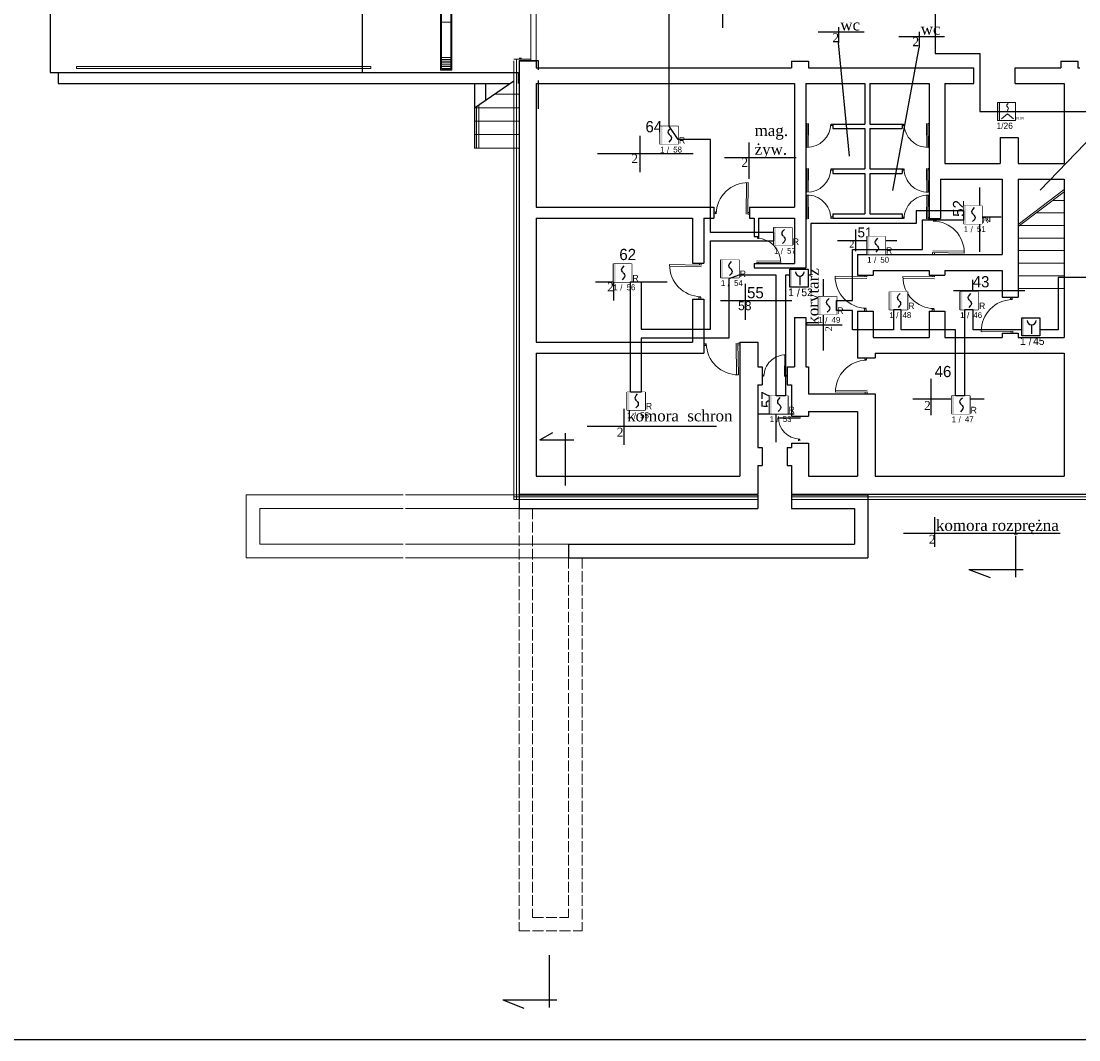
# Model space of a CAD drawing. Header units: millimetres. Extents: x -26513 to 76799, y 0 to 112149.
# Tile 11 of 98: x -23664 to -21307, y 91932 to 94200. Entities that reach past the tile are written whole.
import ezdxf
from ezdxf.enums import TextEntityAlignment as Align

# ---------------------------------------------------------------- set-up
doc = ezdxf.new("R2010")
doc.units = ezdxf.units.MM
doc.header["$LTSCALE"] = 2
doc.set_wipeout_variables(frame=1)
doc.linetypes.add('ACAD_ISO02W100', pattern=[15, 12, -3])
doc.linetypes.add('HIDDEN', pattern=[0.375, 0.25, -0.125])
for name, color, linetype, lineweight in [('DRZWI PROJ.', 30, 'Continuous', 15), ('ocieplenie', 5, 'BATTING', 5), ('SCHODY', 54, 'Continuous', 15), ('stolarka', 6, 'Continuous', 9), ('widok', 3, 'Continuous', 13)]:
    doc.layers.add(name, color=color, linetype=linetype, lineweight=lineweight)
for name, color, linetype in [('istn.śiany', 2, 'Continuous'), ('Linia SSP', 1, 'Continuous'), ('nazwy pomieszczeń', 7, 'Continuous'), ('SIEMENS_czujki', 1, 'Continuous'), ('ssp', 1, 'Continuous')]:
    doc.layers.add(name, color=color, linetype=linetype)
doc.linetypes.add('BATTING', pattern='A,0.0001,-0.1,[134,ltypeshp.shx,S=0.1,R=0,X=-0.1,Y=0],-0.2,[134,ltypeshp.shx,S=0.1,R=180,X=0.1,Y=0],-0.1', length=0.4001)

# ---------------------------------------------------------------- blocks, each defined once
blk = doc.blocks.new('drzwi')
at = {"layer": 'DRZWI PROJ.', "color": 30}
for p, q in [((-94.9, 88), (-94.9, 0)), ((-89.9, 87.9), (-89.9, 0)), ((-100, 5.1), (-94.9, 5.1)), ((-100, 0), (-94.9, 0)), ((-5.2, 5.1), (0, 5.1)), ((-5.1, 5.1), (-5.1, 0)), ((-5.1, 0), (0, 0))]:
    blk.add_line(p, q, dxfattribs=at)
blk.add_arc((-94.9, 0), 88, 0, 90, dxfattribs=at)
blk = doc.blocks.new('DUO')
at = {"color": 0}
blk.add_wipeout([(0, 61.4), (61.4, 61.4), (61.4, 0), (0, 0)], dxfattribs=at).dxf.layer = 'ssp'
at = {"layer": 'ssp'}
blk.add_lwpolyline([(0, 61.4), (61.4, 61.4), (61.4, 0), (0, 0)], close=True, dxfattribs=at)
blk.add_wipeout([(0, 61.4), (61.4, 61.4), (61.4, 0), (0, 0)]).dxf.layer = 'ssp'
h = blk.add_hatch(color=256, dxfattribs=at)
h.set_gradient(color1=(255, 0, 0), color2=(224, 0, 0), one_color=1, name='INVSPHERICAL')
h.paths.add_polyline_path([(7.2, 30.7), (7.2, 61.4), (0, 61.4), (0, 30.7)])
h.paths.add_polyline_path([(7.2, 0), (7.2, 30.7), (0, 30.7), (0, 0)])
for p, q in [((27.4, 41.5), (28.4, 45.4)), ((28.4, 37.6), (27.4, 41.5)), ((28.4, 45.4), (31.3, 49.9)), ((30.6, 34.3), (28.4, 37.6)), ((31.3, 49.9), (36.1, 55.2)), ((34.4, 13), (29.5, 7.6)), ((31.3, 33.1), (30.6, 34.3)), ((32.8, 31.4), (31.3, 33.1)), ((32.8, 31.4), (34.4, 29.7)), ((34.4, 29.7), (35.1, 28.6)), ((37.3, 17.4), (34.4, 13)), ((35.1, 28.6), (37.3, 25.3)), ((37.3, 25.3), (38.2, 21.3)), ((38.2, 21.3), (37.3, 17.4))]:
    blk.add_line(p, q, dxfattribs=at)
blk.add_text('R', height=22, dxfattribs=at).set_placement((64.1, 2.4))
at = {"layer": 'ssp', "flags": 8}
blk.add_attdef('PETLA', text='', height=20, dxfattribs=at).set_placement((14.7, -8.3), align=Align.TOP_RIGHT)
for tag, p in [('/', (23, -9)), ('ADRES', (44.6, -8))]:
    blk.add_attdef(tag, text='', height=20, dxfattribs=at).set_placement(p, align=Align.TOP_LEFT)
blk = doc.blocks.new('ROP')
blk.add_wipeout([(-15.4, 76.7), (76.7, 76.7), (76.7, -15.4), (-15.4, -15.4)]).dxf.layer = 'ssp'
at = {"layer": 'ssp'}
h = blk.add_hatch(color=256, dxfattribs=at)
h.set_gradient(color1=(255, 0, 0), color2=(224, 0, 0), one_color=1, name='INVSPHERICAL')
h.paths.add_polyline_path([(-4.6, 30.7), (-4.6, 76.7), (-15.4, 76.7), (-15.4, 30.7)])
h.paths.add_polyline_path([(-4.6, -15.4), (-4.6, 30.7), (-15.4, 30.7), (-15.4, -15.4)])
blk.add_line((35, 41), (35, -4.1), dxfattribs=at)
blk.add_lwpolyline([(-15.4, 76.7), (76.7, 76.7), (76.7, -15.4), (-15.4, -15.4)], close=True, dxfattribs=at)
blk.add_arc((35, 63.6), 22.6, 180, 0, dxfattribs=at)
blk.add_text('/', height=39, dxfattribs=at).set_placement((27.4, -42.4), align=Align.MIDDLE)
at = {"layer": 'ssp', "flags": 8}
blk.add_attdef('PETLA', text='', height=39, dxfattribs=at).set_placement((4.5, -21.7), align=Align.TOP_RIGHT)
blk.add_attdef('ADRES', text='', height=39, dxfattribs=at).set_placement((42.6, -22), align=Align.TOP_LEFT)
blk = doc.blocks.new('DPR')
at = {"layer": 'Linia SSP', "lineweight": 5}
h = blk.add_hatch(color=256, dxfattribs=at)
h.set_gradient(color1=(255, 0, 0), color2=(224, 0, 0), one_color=1, name='INVSPHERICAL')
h.paths.add_polyline_path([(0, 6.4), (1.5, 6.4), (1.5, 12.8), (0, 12.8)])
h.paths.add_polyline_path([(0, 0), (1.5, 0), (1.5, 6.4), (0, 6.4)])
at = {"layer": 'Linia SSP', "color": 1, "lineweight": 5}
blk.add_line((1.5, 12.8), (1.5, 0), dxfattribs=at)
at = {"layer": 'Linia SSP', "color": 1, "linetype": 'Continuous', "lineweight": 5}
for p, q in [((6.61, 10.69), (6.71, 11.11)), ((6.71, 10.26), (6.61, 10.69)), ((6.71, 11.11), (7.03, 11.6)), ((6.95, 9.9), (6.71, 10.26)), ((7.36, 7.59), (6.83, 7)), ((7.03, 9.78), (6.95, 9.9)), ((7.03, 11.6), (7.55, 12.18)), ((7.19, 9.59), (7.03, 9.78)), ((7.19, 9.59), (7.36, 9.4)), ((7.36, 9.4), (7.44, 9.28)), ((7.67, 8.07), (7.36, 7.59)), ((7.44, 9.28), (7.67, 8.92)), ((7.67, 8.92), (7.78, 8.5)), ((7.78, 8.5), (7.67, 8.07))]:
    blk.add_line(p, q, dxfattribs=at)
at = {"layer": 'Linia SSP', "lineweight": 5}
for p, q in [((0, 6.4), (12.8, 6.4)), ((7.2, 4.7), (2.95, 1.2)), ((11.45, 1.2), (7.2, 4.7))]:
    blk.add_line(p, q, dxfattribs=at)
blk.add_lwpolyline([(0, 12.8), (12.8, 12.8), (12.8, 0), (0, 0)], close=True, dxfattribs=at)
at = {"layer": 'Linia SSP', "color": 1, "lineweight": 5}
blk.add_text('R,IR', height=2, dxfattribs=at).set_placement((13.36, 0.5))

msp = doc.modelspace()

# ---------------------------------------------------------------- linework, layer by layer
at = {"layer": 'Defpoints'}
msp.add_lwpolyline([(-24422.7, 96131.6), (-18502.7, 96131.6), (-18502.7, 91931.6), (-24422.7, 91931.6)], close=True, dxfattribs=at)
at = {"layer": 'istn.śiany'}
for p, q in [((-23599.1, 94661.5), (-23599.1, 94086.1)), ((-22904.1, 94661.5), (-22904.1, 94086.1)), ((-22554.1, 94112), (-22554.1, 93147.1)), ((-22554.1, 94112), (-22516.1, 94112)), ((-22554, 94112.5), (-22512, 94112.5)), ((-22516.1, 94112), (-22516.1, 94096.1)), ((-22512, 94112.5), (-22512, 94092)), ((-21947.1, 94111.1), (-21947.1, 94096.1)), ((-21947.1, 94111.1), (-21909.1, 94111.1)), ((-21909.1, 94111.1), (-21909.1, 94096.1)), ((-21347.1, 94111.1), (-21347.1, 94096.1)), ((-21347.1, 94111.1), (-21309.1, 94111.1)), ((-21309.1, 94111.1), (-21309.1, 94096.1)), ((-23599.1, 94086.1), (-22556.1, 94086.1)), ((-23581.1, 94086.1), (-23581.1, 94061.1)), ((-22556.1, 94086.1), (-22556.1, 94061.1)), ((-22516.1, 94096.1), (-21947.1, 94096.1)), ((-21909.1, 94096.1), (-21541.2, 94096.1)), ((-21541.2, 94061.1), (-21541.2, 94096.1)), ((-21449.2, 94061.1), (-21449.2, 94096.1)), ((-21449.2, 94096.1), (-21347.1, 94096.1)), ((-21309.1, 94096.1), (-21305.1, 94096.1)), ((-23581.1, 94061.1), (-22575.6, 94061.1)), ((-22654, 94007.5), (-22566.1, 94067.5)), ((-22654, 94061.1), (-22654, 93917.5)), ((-22629, 94061.1), (-22629, 94024.6)), ((-22516.1, 94061.1), (-22516.1, 93786.1)), ((-22516.1, 94061.1), (-21940.6, 94061.1)), ((-22512, 94068), (-22512, 94005)), ((-21940.6, 94061.1), (-21940.6, 93786.1)), ((-21915.6, 94061.1), (-21915.6, 93650.6)), ((-21915.6, 94061.1), (-21783.6, 94061.1)), ((-21783.6, 94061.1), (-21783.6, 93971.1)), ((-21772.6, 94061.1), (-21640.6, 94061.1)), ((-21772.6, 94061.1), (-21772.6, 93971.1)), ((-21640.6, 94061.1), (-21640.6, 93760.6)), ((-21605.6, 94061.1), (-21541.2, 94061.1)), ((-21605.6, 94061.1), (-21605.6, 93883.1)), ((-21449.2, 94061.1), (-21340.1, 94061.1)), ((-21340.1, 94061.1), (-21340.1, 93883.1)), ((-21855.6, 93971.1), (-21855.6, 93961.1)), ((-21855.6, 93971.1), (-21783.6, 93971.1)), ((-21855.6, 93961.1), (-21783.6, 93961.1)), ((-21783.6, 93961.1), (-21783.6, 93871.1)), ((-21772.6, 93971.1), (-21700.6, 93971.1)), ((-21772.6, 93961.1), (-21700.6, 93961.1)), ((-21772.6, 93961.1), (-21772.6, 93871.1)), ((-21700.6, 93971.1), (-21700.6, 93961.1)), ((-21482.6, 93941.1), (-21482.6, 93883.1)), ((-21482.6, 93941.1), (-21443, 93941.1)), ((-21442.6, 93941.1), (-21442.6, 93883.1)), ((-21855.6, 93871.1), (-21855.6, 93861.1)), ((-21855.6, 93871.1), (-21783.6, 93871.1)), ((-21772.6, 93871.1), (-21700.6, 93871.1)), ((-21700.6, 93871.1), (-21700.6, 93861.1)), ((-21605.6, 93883.1), (-21482.6, 93883.1)), ((-21442.6, 93883.1), (-21340.1, 93883.1)), ((-21855.6, 93861.1), (-21783.6, 93861.1)), ((-21783.6, 93861.1), (-21783.6, 93771.1)), ((-21772.6, 93861.1), (-21700.6, 93861.1)), ((-21772.6, 93861.1), (-21772.6, 93771.1)), ((-21615.6, 93848.1), (-21615.6, 93760.6)), ((-21615.6, 93848.1), (-21477.6, 93848.1)), ((-21477.6, 93848.1), (-21477.6, 93680.6)), ((-21442.6, 93848.1), (-21340.1, 93848.1)), ((-21442.6, 93848.1), (-21442.6, 93585.6)), ((-21340.1, 93848.1), (-21340.1, 93495.6)), ((-22516.1, 93786.1), (-22120.6, 93786.1)), ((-22120.6, 93786.1), (-22120.6, 93761.1)), ((-22040.6, 93786.1), (-21940.6, 93786.1)), ((-22040.6, 93786.1), (-22040.6, 93761.1)), ((-21855.6, 93771.1), (-21855.6, 93761.1)), ((-21855.6, 93771.1), (-21783.6, 93771.1)), ((-21772.6, 93771.1), (-21700.6, 93771.1)), ((-21700.6, 93771.1), (-21700.6, 93760.6)), ((-22516.1, 93761.1), (-22516.1, 93485.6)), ((-22516.1, 93761.1), (-22167.6, 93761.1)), ((-22167.6, 93761.1), (-22167.6, 93661.1)), ((-22142.6, 93761.1), (-22120.6, 93761.1)), ((-22142.6, 93761.1), (-22142.6, 93661.1)), ((-22040.6, 93761.1), (-22030.6, 93761.1)), ((-22030.6, 93761.1), (-22030.6, 93720.6)), ((-22020.6, 93761.1), (-21940.6, 93761.1)), ((-22020.6, 93761.1), (-22020.6, 93720.6)), ((-21940.6, 93761.1), (-21940.6, 93660.6)), ((-21855.6, 93761.1), (-21700.6, 93761.1)), ((-21772.6, 93761.1), (-21772.6, 93760.6)), ((-21640.6, 93760.6), (-21615.6, 93760.6)), ((-22030.6, 93720.6), (-22020.6, 93720.6)), ((-21800.6, 93680.6), (-21800.6, 93634.6)), ((-21800.6, 93680.6), (-21477.6, 93680.6)), ((-22167.6, 93661.1), (-22142.6, 93661.1)), ((-22030.6, 93660.6), (-22030.6, 93650.6)), ((-22030.6, 93660.6), (-21940.6, 93660.6)), ((-22030.6, 93650.6), (-21915.6, 93650.6)), ((-21800.6, 93634.6), (-21765.6, 93634.6)), ((-21765.6, 93644.6), (-21765.6, 93634.6)), ((-21765.6, 93644.6), (-21640.6, 93644.6)), ((-21640.6, 93644.6), (-21640.6, 93634.6)), ((-21640.6, 93634.6), (-21605.6, 93634.6)), ((-21605.6, 93644.6), (-21477.6, 93644.6)), ((-21605.6, 93644.6), (-21605.6, 93634.6)), ((-21477.6, 93644.6), (-21477.6, 93585.6)), ((-22167.6, 93581.1), (-22167.6, 93485.6)), ((-22167.6, 93581.1), (-22142.6, 93581.1)), ((-22142.6, 93581.1), (-22142.6, 93460.6)), ((-21477.6, 93585.6), (-21442.6, 93585.6)), ((-21940.6, 93540.6), (-21940.6, 93430.6)), ((-21940.6, 93540.6), (-21915.6, 93540.6)), ((-21915.6, 93540.6), (-21915.6, 93430.6)), ((-21800.6, 93554.6), (-21800.6, 93460.6)), ((-21800.6, 93554.6), (-21765.6, 93554.6)), ((-21765.6, 93554.6), (-21765.6, 93495.6)), ((-21640.6, 93554.6), (-21640.6, 93495.6)), ((-21640.6, 93554.6), (-21605.6, 93554.6)), ((-21605.6, 93554.6), (-21605.6, 93495.6)), ((-21765.6, 93495.6), (-21640.6, 93495.6)), ((-21605.6, 93495.6), (-21477.6, 93495.6)), ((-21477.6, 93505.6), (-21477.6, 93495.6)), ((-21477.6, 93505.6), (-21442.6, 93505.6)), ((-21442.6, 93505.6), (-21442.6, 93495.6)), ((-21442.6, 93495.6), (-21340.1, 93495.6)), ((-22516.1, 93485.6), (-22167.6, 93485.6)), ((-22062.6, 93485.6), (-22022.6, 93485.6)), ((-22062.6, 93485.6), (-22062.6, 93187.1)), ((-22022.6, 93485.6), (-22022.6, 93430.6)), ((-22516.1, 93460.6), (-22516.1, 93187.1)), ((-22516.1, 93460.6), (-22142.6, 93460.6)), ((-21800.6, 93460.6), (-21800.6, 93450.6)), ((-21800.6, 93450.6), (-21760.6, 93450.6)), ((-21760.6, 93460.6), (-21760.6, 93450.6)), ((-21760.6, 93460.6), (-21340.1, 93460.6)), ((-21340.1, 93460.6), (-21340.1, 93187.1)), ((-22022.6, 93430.6), (-22012.6, 93430.6)), ((-22012.6, 93430.6), (-22012.6, 93390.6)), ((-21957.1, 93430.6), (-21957.1, 93390.6)), ((-21957.1, 93430.6), (-21940.6, 93430.6)), ((-21915.6, 93430.6), (-21909.1, 93430.6)), ((-21909.1, 93430.6), (-21909.1, 93370.6)), ((-22022.6, 93390.6), (-22022.6, 93250.6)), ((-22022.6, 93390.6), (-22012.6, 93390.6)), ((-21957.1, 93390.6), (-21947.1, 93390.6)), ((-21947.1, 93390.6), (-21947.1, 93320.6)), ((-21909.1, 93370.6), (-21760.6, 93370.6)), ((-21760.6, 93370.6), (-21760.6, 93187.1)), ((-21909.1, 93330.6), (-21909.1, 93320.6)), ((-21909.1, 93330.6), (-21800.6, 93330.6)), ((-21800.6, 93330.6), (-21800.6, 93187.1)), ((-21947.1, 93320.6), (-21909.1, 93320.6)), ((-22508.4, 93268), (-22478.9, 93283.8)), ((-22451.2, 93165.8), (-22451.2, 93282.6)), ((-22508.4, 93268), (-22432.2, 93268)), ((-22022.6, 93250.6), (-22012.6, 93250.6)), ((-22012.6, 93250.6), (-22012.6, 93210.6)), ((-21957.1, 93250.6), (-21957.1, 93210.6)), ((-21957.1, 93250.6), (-21947.1, 93250.6)), ((-21947.1, 93260.6), (-21947.1, 93250.6)), ((-21947.1, 93260.6), (-21909.1, 93260.6)), ((-21909.1, 93260.6), (-21909.1, 93187.1)), ((-22022.6, 93210.6), (-22022.6, 93147.1)), ((-22022.6, 93210.6), (-22012.6, 93210.6)), ((-21957.1, 93210.6), (-21947.1, 93210.6)), ((-21947.1, 93210.6), (-21947.1, 93147.1)), ((-22516.1, 93187.1), (-22062.6, 93187.1)), ((-21909.1, 93187.1), (-21800.6, 93187.1)), ((-21760.6, 93187.1), (-21340.1, 93187.1)), ((-22554.1, 93147.1), (-22022.6, 93147.1)), ((-22554.1, 93145.1), (-22554.1, 93115.1)), ((-22554.1, 93145.1), (-22022.6, 93145.1)), ((-22022.6, 93145.1), (-22022.6, 93115.1)), ((-21947.1, 93147.1), (-20895.6, 93147.1)), ((-21947.1, 93145.1), (-21777.1, 93145.1)), ((-21947.1, 93145.1), (-21947.1, 93115.1)), ((-21777.1, 93145.1), (-21777.1, 93005.1)), ((-22554.1, 93115.1), (-22022.6, 93115.1)), ((-21947.1, 93115.1), (-21807.1, 93115.1)), ((-21807.1, 93115.1), (-21807.1, 93035.1)), ((-21447.5, 92962.2), (-21447.5, 93053.9)), ((-22444.1, 93035.1), (-21807.1, 93035.1)), ((-22444.1, 93035.1), (-22444.1, 93005.1)), ((-22444.1, 93005.1), (-21777.1, 93005.1)), ((-21552, 92979.3), (-21504.7, 92960.9)), ((-21552, 92979.3), (-21431.5, 92979.3)), ((-22486.4, 92003.4), (-22486.4, 92120.2)), ((-22590.8, 92020.5), (-22470.4, 92020.5)), ((-22590.8, 92020.5), (-22543.5, 92002))]:
    msp.add_line(p, q, dxfattribs=at)
at = {"layer": 'nazwy pomieszczeń'}
for p, q in [((-22101.3, 94265.6), (-22101.3, 94185.1)), ((-21887.6, 94176.1), (-21785.5, 94176.1)), ((-21842.5, 94186.5), (-21842.5, 94151.7)), ((-21663.2, 94176.1), (-21663.2, 94141.4)), ((-21843.1, 94152), (-21819.1, 93899.4)), ((-21708.3, 94165.8), (-21606.2, 94165.8)), ((-21663.5, 94141.5), (-21722.1, 93822.7)), ((-21242.5, 93980.7), (-21393.1, 93823.8)), ((-22285.5, 93944.7), (-22285.5, 93864.1)), ((-22042.2, 93929.7), (-22042.2, 93849.1)), ((-22379.8, 93905.5), (-22166.2, 93905.5)), ((-22096.3, 93896.9), (-21937.3, 93896.9)), ((-21527.4, 93686.4), (-21527.4, 93829.9)), ((-21560.8, 93764.4), (-21480.3, 93764.4)), ((-21804.8, 93736.3), (-21804.8, 93688.1)), ((-21844.5, 93711.6), (-21712.6, 93711.6)), ((-22343.9, 93658.4), (-22343.9, 93577.9)), ((-22383.7, 93619.3), (-22224.7, 93619.3)), ((-22050.3, 93615.3), (-22050.3, 93534.8)), ((-21876.2, 93466.6), (-21876.2, 93625.6)), ((-21544, 93623.8), (-21544, 93560)), ((-21586.7, 93600.4), (-21427.8, 93600.4)), ((-22105.6, 93578.1), (-21946.6, 93578.1)), ((-21915.4, 93524), (-21834.8, 93524)), ((-21981.6, 93262.9), (-21981.6, 93421.9)), ((-21637, 93403.6), (-21637, 93323.1)), ((-21676.8, 93358.8), (-21517.8, 93358.8)), ((-22320.8, 93337.2), (-22320.8, 93256.6)), ((-22022, 93325.9), (-21941.4, 93325.9)), ((-22402.6, 93298), (-22114.2, 93298)), ((-21629.1, 93095.3), (-21629.1, 93029.7)), ((-21698, 93059.6), (-21348.7, 93059.6))]:
    msp.add_line(p, q, dxfattribs=at)
at = {"layer": 'ocieplenie', "linetype": 'Continuous'}
for p, q in [((-22566.1, 94112), (-22566.1, 93135.1)), ((-22566, 94115.5), (-22528.1, 94115.5)), ((-23162.3, 93145.1), (-23162.3, 93005.1)), ((-23162.3, 93145.1), (-22812.3, 93145.1)), ((-22807.3, 93145.1), (-22554.1, 93145.1)), ((-22566.1, 93135.1), (-22022.6, 93135.1)), ((-21947.1, 93135.1), (-20895.6, 93135.1)), ((-23132.3, 93115.1), (-23132.3, 93035.1)), ((-23132.3, 93115.1), (-22812.3, 93115.1)), ((-22807.3, 93115.1), (-22554.1, 93115.1)), ((-23132.3, 93035.1), (-22812.3, 93035.1)), ((-22807.3, 93035.1), (-22444.1, 93035.1)), ((-23162.3, 93005.1), (-22812.3, 93005.1)), ((-22807.3, 93005.1), (-22444.1, 93005.1))]:
    msp.add_line(p, q, dxfattribs=at)
at = {"layer": 'ocieplenie'}
for p, q in [((-22560.1, 94115.5), (-22560.1, 93135.1)), ((-22566.1, 93141.1), (-22022.6, 93141.1)), ((-21947.1, 93141.1), (-20895.6, 93141.1))]:
    msp.add_line(p, q, dxfattribs=at)
at = {"layer": 'SCHODY'}
for p, q in [((-22610.1, 94037.5), (-22554, 94037.5)), ((-22654, 94007.5), (-22554, 94007.5)), ((-22649, 94010.9), (-22649, 93917.5)), ((-22644, 94014.3), (-22644, 93917.5)), ((-22654, 93977.5), (-22554, 93977.5)), ((-22654, 93947.5), (-22554, 93947.5)), ((-22654, 93917.5), (-22554, 93917.5)), ((-21442.6, 93747.7), (-21339.9, 93825.1)), ((-21442.6, 93742.7), (-21339.9, 93820.1)), ((-21365.2, 93801.1), (-21340.1, 93801.1)), ((-21402.3, 93773.1), (-21340.1, 93773.1)), ((-21439.5, 93745.1), (-21340.1, 93745.1)), ((-21442.6, 93717.1), (-21340.1, 93717.1)), ((-21442.6, 93689.1), (-21340.1, 93689.1)), ((-21442.6, 93661.1), (-21340.1, 93661.1)), ((-21442.6, 93633.1), (-21340.1, 93633.1)), ((-21442.6, 93605.1), (-21340.1, 93605.1))]:
    msp.add_line(p, q, dxfattribs=at)
at = {"layer": 'ssp'}
msp.add_lwpolyline([(-21627.4, 94321.4), (-21627.4, 94127.8), (-21527.5, 94127.8), (-21527.5, 93999), (-21050.3, 93999)], dxfattribs=at)
at = {"layer": 'stolarka'}
for p, q in [((-22729.1, 94656.5), (-22729.1, 94091.1)), ((-22727.1, 94654.5), (-22727.1, 94093.1)), ((-22706.1, 94654.5), (-22706.1, 94093.1)), ((-22704.1, 94656.5), (-22704.1, 94091.1)), ((-22727.1, 94198), (-22706.1, 94198)), ((-22727.1, 94119.1), (-22706.1, 94119.1)), ((-22727.1, 94115.1), (-22706.1, 94115.1)), ((-22727.1, 94111.1), (-22706.1, 94111.1)), ((-22727.1, 94107.1), (-22706.1, 94107.1)), ((-22727.1, 94103.1), (-22706.1, 94103.1)), ((-22727.1, 94099.1), (-22706.1, 94099.1)), ((-22554, 94117.5), (-22549, 94117.5)), ((-22729.1, 94091.1), (-22704.1, 94091.1)), ((-22727.1, 94095.1), (-22706.1, 94095.1)), ((-22727.1, 94093.1), (-22706.1, 94093.1))]:
    msp.add_line(p, q, dxfattribs=at)
for points in [[(-22528.1, 94352), (-22516.1, 94352), (-22516.1, 94112), (-22528.1, 94112)], [(-23540.7, 94099.5), (-22884.4, 94099.5), (-22884.4, 94095), (-23540.7, 94095)]]:
    msp.add_lwpolyline(points, close=True, dxfattribs=at)
at = {"layer": 'widok', "linetype": 'ACAD_ISO02W100'}
for p, q in [((-22554.1, 93115.1), (-22554.1, 92708.7)), ((-22524.1, 93115.1), (-22524.1, 92708.7)), ((-22444.1, 93005.1), (-22444.1, 92708.7)), ((-22414.1, 93005.1), (-22414.1, 92708.7)), ((-22554.1, 92703.7), (-22554.1, 92174)), ((-22524.1, 92703.7), (-22524.1, 92204)), ((-22444.1, 92703.7), (-22444.1, 92204)), ((-22414.1, 92703.7), (-22414.1, 92174)), ((-22524.1, 92204), (-22444.1, 92204)), ((-22554.1, 92174), (-22414.1, 92174))]:
    msp.add_line(p, q, dxfattribs=at)

# ---------------------------------------------------------------- block references
at = {"layer": 'ssp', "linetype": 'HIDDEN', "ltscale": 5, "xscale": 3.138199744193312, "yscale": 3.138199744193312, "zscale": 3.138199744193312}
msp.add_blockref('DPR', (-21488.5, 93978.9), dxfattribs=at)
at = {"layer": 'stolarka'}
for p, xscale, yscale, zscale, rotation in [((-21855.6, 93971.1), -0.6, 0.6, 0.6, 179.1319678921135), ((-21700.6, 93971.1), 0.6, 0.6, 0.6, 180.8680321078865), ((-21855.6, 93871.1), -0.6, 0.6, 0.6, 179.1319678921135), ((-21700.6, 93871.1), 0.6, 0.6, 0.6, 180.8680321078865), ((-22120.6, 93771.5), -0.8000000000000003, 0.8000000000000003, 0.8, 359.1319678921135), ((-21855.6, 93761.1), 0.6, 0.6, 0.6, 0.8680321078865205), ((-21700.6, 93760.6), -0.6, 0.6, 0.6, 359.1319678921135), ((-21631.7, 93760.6), -0.8000000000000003, 0.8000000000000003, 0.8, 269.1319678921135), ((-22023.4, 93720.6), -0.6, 0.6, 0.6, 269.1319678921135), ((-22149.7, 93581.1), -0.8000000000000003, 0.8000000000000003, 0.8, 89.13196789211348), ((-21780.8, 93555.2), -0.8000000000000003, 0.8000000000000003, 0.8, 89.13196789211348), ((-21629.8, 93554.6), -0.8000000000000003, 0.8000000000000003, 0.8, 89.13196789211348), ((-21455.4, 93585.6), 0.8000000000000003, 0.8000000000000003, 0.8000000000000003, 90.86803210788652), ((-22142.7, 93481.9), 0.8000000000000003, 0.8000000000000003, 0.8000000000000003, 180.8680321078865), ((-22012.7, 93409.3), -0.55, 0.55, 55, 359.1319678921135), ((-21780, 93450.6), 0.8000000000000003, 0.8000000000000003, 0.8000000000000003, 90.86803210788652), ((-21929, 93265.6), -0.55, 0.55, 55, 89.13196789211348)]:
    msp.add_blockref('drzwi', p, dxfattribs=dict(at, xscale=xscale, yscale=yscale, zscale=zscale, rotation=rotation))

# ---------------------------------------------------------------- texts
at = {"layer": 'nazwy pomieszczeń', "attachment_point": 1}
for s, insert, char_height, width in [('{\\fTimes New Roman|b0|i0|c238|p18;wc}', (-21838.6, 94204.4), 25, 210.243), ('{\\fTimes New Roman|b0|i0|c238|p18;2}', (-21856.3, 94173.4), 20, 210.243), ('{\\fTimes New Roman|b0|i0|c238|p18;wc}', (-21659.3, 94195.1), 25, 210.243), ('{\\fTimes New Roman|b0|i0|c238|p18;2}', (-21678, 94164.5), 20, 210.243), ('64', (-22272.7, 93977.7), 25, 210.243), ('{\\fTimes New Roman|b0|i0|c238|p18;mag.\\Pżyw.}', (-22029.5, 93969.4), 25, 210.243), ('{\\fTimes New Roman|b0|i0|c238|p18;2}', (-22304.3, 93904.1), 20, 210.243), ('{\\fTimes New Roman|b0|i0|c238|p18;2}', (-22059.1, 93895.7), 20, 210.243), ('51', (-21800.1, 93740.7), 22, 210.243), ('{\\fTimes New Roman|b0|i0|c238|p18;2}', (-21818.7, 93711), 15, 210.243), ('62', (-22330.9, 93693.1), 25, 210.243), ('43', (-21543.5, 93632.4), 25, 210.243), ('{\\fTimes New Roman|b0|i0|c238|p18;2}', (-22358.1, 93618.4), 20, 210.243), ('55', (-22046.3, 93608), 25, 210.243), ('{\\fTimes New Roman|b0|i0|c238|p18;2}', (-21561, 93599.7), 20, 210.243), ('58', (-22066.3, 93576.5), 20, 210.243), ('46', (-21628.4, 93432.4), 25, 210.243), ('{\\fTimes New Roman|b0|i0|c238|p18;2}', (-21652.1, 93354.2), 20, 210.243), ('{\\fTimes New Roman|b0|i0|c238|p18;komora  schron}', (-22313.7, 93333.9), 25, 366.543), ('{\\fTimes New Roman|b0|i0|c238|p18;2}', (-22336.8, 93294.7), 20, 210.243), ('{\\fTimes New Roman|b0|i0|c238|p18;komora rozprężna}', (-21625.5, 93090.1), 25, 294.358), ('{\\fTimes New Roman|b0|i0|c238|p18;2}', (-21641.5, 93056.2), 20, 210.243)]:
    msp.add_mtext(s, dxfattribs=dict(at, insert=insert, char_height=char_height, width=width))
at = {"layer": 'nazwy pomieszczeń', "width": 210.243, "attachment_point": 1, "rotation": 90}
for s, insert, char_height in [('52', (-21587.7, 93764.5), 25), ('{\\fTimes New Roman|b0|i0|c238|p18;2}', (-21524.4, 93751.3), 20), ('{\\fTimes New Roman|b0|i0|c238|p18;korytarz}', (-21911.8, 93524.2), 25), ('{\\fTimes New Roman|b0|i0|c238|p18;2}', (-21872.2, 93509.5), 15), ('57', (-22014.2, 93338.8), 25)]:
    msp.add_mtext(s, dxfattribs=dict(at, insert=insert, char_height=char_height))
at = {"layer": 'ssp', "linetype": 'HIDDEN', "ltscale": 5, "insert": (-21490.5, 93974.3), "char_height": 14, "attachment_point": 1}
msp.add_mtext_dynamic_manual_height_columns('1/26', width=40.984, gutter_width=60, heights=[0], dxfattribs=at)

# ---------------------------------------------------------------- next in the draw order: block references
at = {"layer": 'ssp'}
ref = msp.add_blockref('DUO', (-22240, 93926.1), dxfattribs=dict(at, xscale=0.6537916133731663, yscale=0.6537916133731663, zscale=0.6537916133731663))
ref.add_attrib('PETLA', '1', dxfattribs={"height": 13.1}).set_placement((-22230.4, 93920.7), align=Align.TOP_RIGHT)
ref.add_attrib('ADRES', '58', dxfattribs={"height": 13.08}).set_placement((-22210.8, 93920.8), align=Align.TOP_LEFT)
ref.add_attrib('/', '/', dxfattribs={"height": 13.1}).set_placement((-22224.9, 93920.2), align=Align.TOP_LEFT)
ref = msp.add_blockref('DUO', (-21563.4, 93748.8), dxfattribs=dict(at, xscale=0.6537916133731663, yscale=0.6537916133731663, zscale=0.6537916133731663))
ref.add_attrib('PETLA', '1', dxfattribs={"height": 13.1}).set_placement((-21553.8, 93743.4), align=Align.TOP_RIGHT)
ref.add_attrib('ADRES', '51', dxfattribs={"height": 13.08}).set_placement((-21534.2, 93743.6), align=Align.TOP_LEFT)
ref.add_attrib('/', '/', dxfattribs={"height": 13.1}).set_placement((-21548.3, 93743), align=Align.TOP_LEFT)
ref = msp.add_blockref('DUO', (-21986.4, 93700.4), dxfattribs=dict(at, xscale=0.6537916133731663, yscale=0.6537916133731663, zscale=0.6537916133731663))
ref.add_attrib('PETLA', '1', dxfattribs={"height": 13.1}).set_placement((-21976.8, 93695), align=Align.TOP_RIGHT)
ref.add_attrib('ADRES', '57', dxfattribs={"height": 13.08}).set_placement((-21957.2, 93695.2), align=Align.TOP_LEFT)
ref.add_attrib('/', '/', dxfattribs={"height": 13.1}).set_placement((-21971.3, 93694.5), align=Align.TOP_LEFT)
ref = msp.add_blockref('DUO', (-21778.6, 93680.6), dxfattribs=dict(at, xscale=0.6537916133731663, yscale=0.6537916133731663, zscale=0.6537916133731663))
ref.add_attrib('PETLA', '1', dxfattribs={"height": 13.1}).set_placement((-21769, 93675.2), align=Align.TOP_RIGHT)
ref.add_attrib('ADRES', '50', dxfattribs={"height": 13.08}).set_placement((-21749.4, 93675.3), align=Align.TOP_LEFT)
ref.add_attrib('/', '/', dxfattribs={"height": 13.1}).set_placement((-21763.5, 93674.7), align=Align.TOP_LEFT)
ref = msp.add_blockref('DUO', (-22343.9, 93619.3), dxfattribs=dict(at, xscale=0.6537916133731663, yscale=0.6537916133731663, zscale=0.6537916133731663))
ref.add_attrib('PETLA', '1', dxfattribs={"height": 13.1}).set_placement((-22334.3, 93613.9), align=Align.TOP_RIGHT)
ref.add_attrib('ADRES', '56', dxfattribs={"height": 13.08}).set_placement((-22314.7, 93614), align=Align.TOP_LEFT)
ref.add_attrib('/', '/', dxfattribs={"height": 13.1}).set_placement((-22328.9, 93613.4), align=Align.TOP_LEFT)
ref = msp.add_blockref('DUO', (-22104.6, 93628.7), dxfattribs=dict(at, xscale=0.6537916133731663, yscale=0.6537916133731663, zscale=0.6537916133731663))
ref.add_attrib('PETLA', '1', dxfattribs={"height": 13.1}).set_placement((-22095, 93623.3), align=Align.TOP_RIGHT)
ref.add_attrib('ADRES', '54', dxfattribs={"height": 13.08}).set_placement((-22075.4, 93623.5), align=Align.TOP_LEFT)
ref.add_attrib('/', '/', dxfattribs={"height": 13.1}).set_placement((-22089.6, 93622.8), align=Align.TOP_LEFT)
ref = msp.add_blockref('DUO', (-21887.2, 93546.8), dxfattribs=dict(at, xscale=0.6537916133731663, yscale=0.6537916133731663, zscale=0.6537916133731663))
ref.add_attrib('PETLA', '1', dxfattribs={"height": 13.1}).set_placement((-21877.6, 93541.4), align=Align.TOP_RIGHT)
ref.add_attrib('ADRES', '49', dxfattribs={"height": 13.08}).set_placement((-21858.1, 93541.5), align=Align.TOP_LEFT)
ref.add_attrib('/', '/', dxfattribs={"height": 13.1}).set_placement((-21872.2, 93540.9), align=Align.TOP_LEFT)
ref = msp.add_blockref('DUO', (-21729.1, 93557.4), dxfattribs=dict(at, xscale=0.6537916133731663, yscale=0.6537916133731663, zscale=0.6537916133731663))
ref.add_attrib('PETLA', '1', dxfattribs={"height": 13.1}).set_placement((-21719.5, 93552), align=Align.TOP_RIGHT)
ref.add_attrib('ADRES', '48', dxfattribs={"height": 13.08}).set_placement((-21699.9, 93552.2), align=Align.TOP_LEFT)
ref.add_attrib('/', '/', dxfattribs={"height": 13.1}).set_placement((-21714.1, 93551.5), align=Align.TOP_LEFT)
ref = msp.add_blockref('DUO', (-21571.4, 93557.4), dxfattribs=dict(at, xscale=0.6537916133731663, yscale=0.6537916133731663, zscale=0.6537916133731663))
ref.add_attrib('PETLA', '1', dxfattribs={"height": 13.1}).set_placement((-21561.8, 93552), align=Align.TOP_RIGHT)
ref.add_attrib('ADRES', '46', dxfattribs={"height": 13.08}).set_placement((-21542.2, 93552.2), align=Align.TOP_LEFT)
ref.add_attrib('/', '/', dxfattribs={"height": 13.1}).set_placement((-21556.3, 93551.5), align=Align.TOP_LEFT)
ref = msp.add_blockref('DUO', (-22313.7, 93333.9), dxfattribs=dict(at, xscale=0.6537916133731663, yscale=0.6537916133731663, zscale=0.6537916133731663))
ref.add_attrib('PETLA', '1', dxfattribs={"height": 13.1}).set_placement((-22304.1, 93328.5), align=Align.TOP_RIGHT)
ref.add_attrib('ADRES', '55', dxfattribs={"height": 13.08}).set_placement((-22284.5, 93328.7), align=Align.TOP_LEFT)
ref.add_attrib('/', '/', dxfattribs={"height": 13.1}).set_placement((-22298.6, 93328), align=Align.TOP_LEFT)
ref = msp.add_blockref('DUO', (-21996, 93325.9), dxfattribs=dict(at, xscale=0.6537916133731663, yscale=0.6537916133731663, zscale=0.6537916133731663))
ref.add_attrib('PETLA', '1', dxfattribs={"height": 13.1}).set_placement((-21986.4, 93320.4), align=Align.TOP_RIGHT)
ref.add_attrib('ADRES', '53', dxfattribs={"height": 13.08}).set_placement((-21966.8, 93320.6), align=Align.TOP_LEFT)
ref.add_attrib('/', '/', dxfattribs={"height": 13.1}).set_placement((-21980.9, 93320), align=Align.TOP_LEFT)
ref = msp.add_blockref('DUO', (-21590.2, 93325.4), dxfattribs=dict(at, xscale=0.6537916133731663, yscale=0.6537916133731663, zscale=0.6537916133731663))
ref.add_attrib('PETLA', '1', dxfattribs={"height": 13.1}).set_placement((-21580.6, 93320), align=Align.TOP_RIGHT)
ref.add_attrib('ADRES', '47', dxfattribs={"height": 13.08}).set_placement((-21561, 93320.1), align=Align.TOP_LEFT)
ref.add_attrib('/', '/', dxfattribs={"height": 13.1}).set_placement((-21575.1, 93319.5), align=Align.TOP_LEFT)

# ---------------------------------------------------------------- next in the draw order: linework, layer by layer
msp.add_lwpolyline([(-21291.6, 93629.3), (-21353, 93629.3), (-21353, 93512.9), (-21372.2, 93512.9), (-21372.2, 93512.9), (-21372.2, 93512.9), (-21372.2, 93512.9), (-21542.4, 93512.9), (-21542.4, 93557.4), (-21561.8, 93557.4), (-21561.8, 93365.5), (-21581.6, 93365.5), (-21581.6, 93512.9), (-21702.7, 93512.9), (-21702.7, 93557.4), (-21719.9, 93557.4), (-21719.9, 93512.9), (-21811.2, 93512.9), (-21811.2, 93555.6), (-21847.1, 93555.6), (-21847.1, 93578.4), (-21811.2, 93578.4), (-21811.2, 93691.6), (-21738.4, 93691.6), (-21655.5, 93691.6), (-21655.5, 93757.4), (-21563.4, 93757.4), (-21563.4, 93777.7), (-21669.9, 93777.7), (-21669.9, 93749.8), (-21903.9, 93749.8), (-21903.9, 93634.5), (-21960.4, 93634.5), (-21960.4, 93366), (-21981.6, 93366), (-21981.6, 93634.5), (-22064.4, 93634.5), (-22086.8, 93626), (-22086.8, 93493.9), (-22282.1, 93493.9), (-22282.1, 93374.1), (-22306.2, 93374.1), (-22306.2, 93619.3), (-22282.1, 93619.3), (-22282.1, 93514), (-22127.8, 93514), (-22127.8, 93711.1), (-21986.4, 93711.1), (-21986.4, 93729.9), (-22127.8, 93729.9), (-22127.8, 93936.5), (-22199.8, 93936.5), (-22219.9, 93966.2), (-22219.9, 94249.7)], dxfattribs=at)

# ---------------------------------------------------------------- next in the draw order: block references
at = {"layer": 'SIEMENS_czujki'}
ref = msp.add_blockref('ROP', (-21944, 93614.4), dxfattribs=dict(at, xscale=0.4361450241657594, yscale=0.4361450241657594, zscale=0.4361450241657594))
ref.add_attrib('PETLA', '1', dxfattribs={"layer": 'ssp', "height": 17}).set_placement((-21942.1, 93604.9), align=Align.TOP_RIGHT)
ref.add_attrib('ADRES', '52', dxfattribs={"layer": 'ssp', "height": 17.01}).set_placement((-21925.4, 93604.8), align=Align.TOP_LEFT)
ref = msp.add_blockref('ROP', (-21427.6, 93505.8), dxfattribs=dict(at, xscale=0.4361450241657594, yscale=0.4361450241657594, zscale=0.4361450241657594))
ref.add_attrib('PETLA', '1', dxfattribs={"layer": 'ssp', "height": 17}).set_placement((-21425.6, 93496.3), align=Align.TOP_RIGHT)
ref.add_attrib('ADRES', '45', dxfattribs={"layer": 'ssp', "height": 17.01}).set_placement((-21409, 93496.2), align=Align.TOP_LEFT)

doc.saveas('drawing.dxf')
